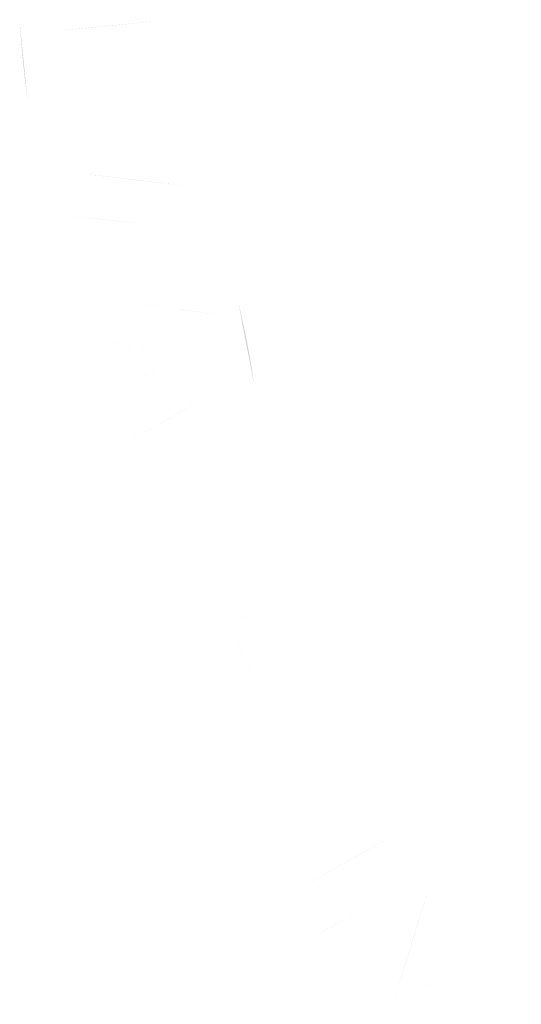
# Model space of a CAD drawing. Header units: inches. Extents: x -5.1 to 19.6, y 0 to 17.7.
# Tile 3 of 25: x 18.112 to 18.26, y 16.523 to 16.814. Entities that reach past the tile are written whole.
import ezdxf

# ---------------------------------------------------------------- set-up
doc = ezdxf.new("R2010")
doc.units = ezdxf.units.IN
doc.header["$MEASUREMENT"] = 0
doc.layers.add('PDF_Solid Fills', color=7, linetype='CONTINUOUS')

msp = doc.modelspace()

# ---------------------------------------------------------------- hatches: boundary and pattern name
at = {"layer": 'PDF_Solid Fills', "true_color": 0xffffff, "transparency": 33554559}
h = msp.add_hatch(color=7, dxfattribs=at)
h.paths.add_polyline_path([(18.11214, 16.81317, 0.014871), (18.11448, 16.79007)], flags=0)
h.paths.add_polyline_path([(18.15704, 16.81395, 0.002135), (18.12008, 16.81028)], flags=0)
h = msp.add_hatch(color=7, dxfattribs=at)
h.paths.add_polyline_path([(18.18131, 16.70656, 0.023981), (18.17674, 16.73017)], flags=0)
h.paths.add_polyline_path([(18.17387, 16.70642, 0.000853), (18.13839, 16.68604)], flags=0)
h.paths.add_polyline_path([(18.13381, 16.68277, 0.000338), (18.12951, 16.70342)], flags=0)
h.paths.add_polyline_path([(18.13745, 16.70256, 0.000865), (18.15956, 16.71494)], flags=0)
h.paths.add_polyline_path([(18.15591, 16.71583, 0.00067), (18.13318, 16.71952)], flags=0)
h.paths.add_polyline_path([(18.13022, 16.73933, 0.000763), (18.15108, 16.7525)], flags=0)
h.paths.add_polyline_path([(18.14987, 16.75356, 0.001907), (18.12558, 16.75623)], flags=0)
h.paths.add_polyline_path([(18.1282, 16.76883, 0.002712), (18.16229, 16.76479)], flags=0)
h.paths.add_polyline_path([(18.16662, 16.76477, 0.002047), (18.16824, 16.7679)], flags=0)
h.paths.add_polyline_path([(18.17393, 16.74433, 0.00013), (18.1691, 16.76792)], flags=0)
h.paths.add_polyline_path([(18.1732, 16.74398, 0.001043), (18.17006, 16.74667)], flags=0)
h.paths.add_polyline_path([(18.14574, 16.73167, 0.000436), (18.17006, 16.74667)], flags=0)
h.paths.add_polyline_path([(18.14597, 16.73071, 0.003164), (18.15639, 16.72894)], flags=0)
h.paths.add_polyline_path([(18.15639, 16.72894, 0.00486), (18.16989, 16.72702)], flags=0)
h = msp.add_hatch(color=7, dxfattribs=at)
h.paths.add_polyline_path([(18.19524, 16.62872, 0.000277), (18.18851, 16.62597)], flags=0)
h.paths.add_polyline_path([(18.17418, 16.63603, 0.000792), (18.18201, 16.61728)], flags=0)
h.paths.add_polyline_path([(18.18029, 16.63867, 0.001723), (18.17418, 16.63603)], flags=0)
h = msp.add_hatch(color=7, dxfattribs=at)
h.paths.add_polyline_path([(18.23888, 16.56141, 0.013363), (18.23946, 16.56203)], flags=0)
h.paths.add_polyline_path([(18.23542, 16.56306, 0.002156), (18.23888, 16.56141)], flags=0)
h.paths.add_polyline_path([(18.23338, 16.55916, 0.002221), (18.22281, 16.52508)], flags=0)
h.paths.add_polyline_path([(18.22717, 16.52593, 0.001008), (18.24554, 16.53639)], flags=0)
h.paths.add_polyline_path([(18.26021, 16.52541, 0.00011), (18.25033, 16.54287)], flags=0)
h.paths.add_polyline_path([(18.20196, 16.52341), (18.20615, 16.52341)], flags=0)
h.paths.add_polyline_path([(18.21529, 16.55216, 0.000114), (18.20615, 16.52341)], flags=0)
h.paths.add_polyline_path([(18.21083, 16.55003, 0.003856), (18.19815, 16.54287)], flags=0)
h.paths.add_polyline_path([(18.22446, 16.57439, 0.001553), (18.19298, 16.55658)], flags=0)

doc.saveas('drawing.dxf')
